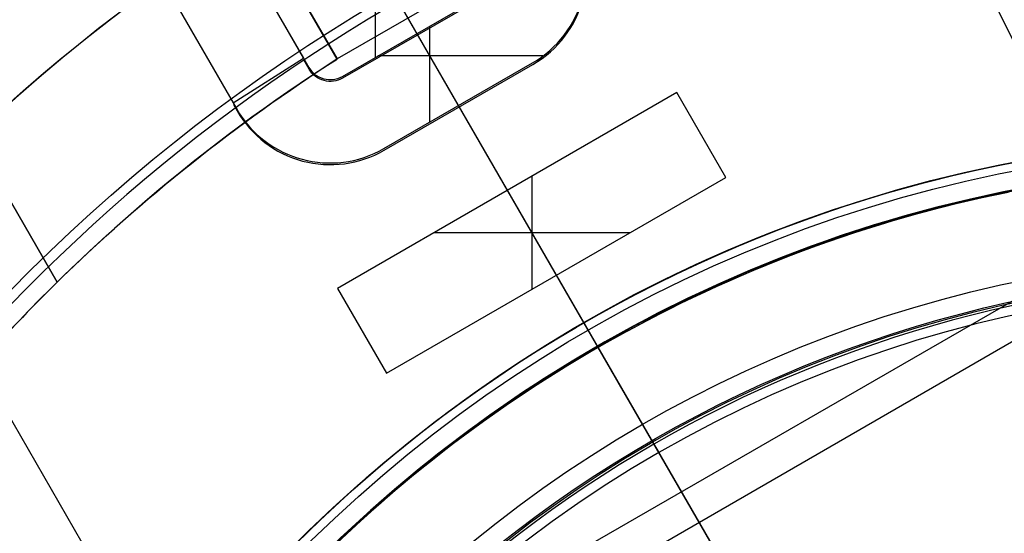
# Model space of a CAD drawing. Extents: x 12895 to 14339, y -6833 to -5581.
# Tile 26 of 79: x 13593 to 13611, y -6363 to -6353. Entities that reach past the tile are written whole.
import ezdxf

# ---------------------------------------------------------------- set-up
doc = ezdxf.new("R2010")
doc.units = 0
doc.layers.get('0').update_dxf_attribs({"linetype": 'CONTINUOUS'})
for name, color, linetype in [('BLANCO_METALICO', 7, 'CONTINUOUS'), ('COLOR', 7, 'CONTINUOUS'), ('LUZ', 7, 'CONTINUOUS')]:
    doc.layers.add(name, color=color, linetype=linetype)

msp = doc.modelspace()

# ---------------------------------------------------------------- linework, layer by layer
for p, q in [((13638.28033047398, -6343.12229264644, 105.1250029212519), (13572.55309235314, -6381.069931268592, 105.1250029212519)), ((13594.46217172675, -6343.122292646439, 105.1250029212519), (13607.31187316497, -6365.378628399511, 105.1250029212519)), ((13635.71649480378, -6345.351117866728, 51.12500292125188), (13575.76522944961, -6379.963997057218, 51.12500292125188)), ((13596.05704736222, -6345.884698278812, 51.12500292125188), (13607.3022854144, -6365.362021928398, 51.12500292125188)), ((13603.88284427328, -6359.439376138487, 108.2592404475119), (13603.88284427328, -6359.439376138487, 142.1804616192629)), ((13603.88284427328, -6359.439376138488, 108.2592404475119), (13607.31187316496, -6365.378628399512, 108.2592404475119)), ((13604.99828467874, -6361.371375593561, 144.2250029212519), (13609.74827657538, -6369.598602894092, 144.2250029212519))]:
    msp.add_line(p, q)
msp.add_lwpolyline([(13611.41805714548, -6356.589963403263), (13611.17827954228, -6356.638920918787), (13610.93899136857, -6356.690346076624), (13610.70021466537, -6356.74422920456), (13610.46197139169, -6356.80055762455), (13610.22428350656, -6356.859318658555), (13609.98717296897, -6356.920499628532), (13609.75066173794, -6356.984087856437), (13609.51477177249, -6357.050070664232), (13609.27952503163, -6357.118435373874), (13609.04494347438, -6357.189169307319), (13608.81104905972, -6357.262259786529), (13608.5778637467, -6357.337694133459), (13608.34540949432, -6357.41545967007), (13608.11370826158, -6357.495543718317), (13607.88278200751, -6357.577933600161), (13607.65265269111, -6357.662616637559), (13607.42334227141, -6357.749580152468), (13607.1948727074, -6357.838811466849), (13606.96726595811, -6357.930297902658), (13606.74054398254, -6358.024026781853), (13606.51472873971, -6358.119985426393), (13606.28984218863, -6358.218161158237), (13606.06590628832, -6358.318541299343), (13605.84294299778, -6358.421113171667), (13605.62097427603, -6358.52586409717), (13605.40002208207, -6358.632781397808), (13605.18010837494, -6358.74185239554), (13604.96125511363, -6358.853064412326), (13604.74348425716, -6358.966404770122), (13604.52681776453, -6359.081860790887), (13604.31127759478, -6359.199419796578), (13604.0968857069, -6359.319069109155), (13603.8836640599, -6359.440796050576), (13603.67163461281, -6359.564587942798), (13603.46081932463, -6359.69043210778), (13603.25124015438, -6359.81831586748), (13603.04291906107, -6359.948226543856), (13602.83587800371, -6360.080151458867), (13602.63013894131, -6360.214077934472), (13602.42572383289, -6360.349993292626), (13602.22265463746, -6360.487884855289), (13602.02095331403, -6360.627739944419), (13601.82064182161, -6360.769545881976), (13601.62174211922, -6360.913289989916), (13601.42427616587, -6361.058959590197), (13601.22826592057, -6361.20654200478), (13601.03373334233, -6361.35602455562), (13600.84070039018, -6361.507394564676), (13600.64918902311, -6361.660639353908), (13600.45922120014, -6361.815746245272), (13600.27081888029, -6361.972702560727), (13600.08400402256, -6362.131495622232), (13599.89879858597, -6362.292112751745), (13599.71522452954, -6362.454541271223), (13599.53330381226, -6362.618768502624), (13599.35305839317, -6362.784781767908), (13599.17451023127, -6362.952568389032)])
for centre, radius, start, end in [((13616.37125110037, -6381.069931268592, 89.37470231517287), 73.2424557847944, 29.99999999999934, 209.9999999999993), ((13616.37125110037, -6381.069931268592, 68.68735261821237), 73.2424557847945, 91.17126672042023, 191.5820307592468), ((13616.37125110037, -6381.069931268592, 46.50000292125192), 71.74245578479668, 52.49999999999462, 187.500000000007), ((13616.37125114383, -6381.06993131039, 88.63012703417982), 71.44457953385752, 30.00000004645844, 209.9999999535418), ((13616.37125110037, -6381.069931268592, 89.05580518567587), 71.21139006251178, 30.0000000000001, 210.0000000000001), ((13616.37125110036, -6381.069931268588, 88.1250029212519), 70.93945536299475, 74.99999999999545, 165.000000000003), ((13616.37125110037, -6381.069931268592, 67.93735261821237), 70.94245578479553, 93.83645893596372, 193.7167436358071), ((13616.37125110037, -6381.069931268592, 67.12500292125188), 53.58193971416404, 29.99999999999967, 209.9999999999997), ((13616.37125110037, -6381.069931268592, 65.62055118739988), 53.58193971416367, 29.99999999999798, 209.999999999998), ((13616.37125110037, -6381.069931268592, 67.12500292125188), 52.0912327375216, 29.99999999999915, 209.9999999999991), ((13616.37125110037, -6381.069931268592, 77.62500292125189), 52.09123273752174, 29.99999999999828, 209.9999999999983), ((13616.37125110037, -6381.069931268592, 62.12500292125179), 51.59084318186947, 88.45819037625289, 151.5418096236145), ((13616.37125110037, -6381.069931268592, 105.1250029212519), 43.81815874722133, 30.00000000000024, 210.0000000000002), ((13616.37125110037, -6381.069931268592, 52.53957701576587), 42.50584972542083, 30.00000000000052, 210.0000000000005), ((13616.37125110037, -6381.069931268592, 51.125002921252), 40.62840747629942, 98.0938641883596, 141.9061358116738), ((13616.37125110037, -6381.069931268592, 89.37470231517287), 73.24245578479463, 209.9999999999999, 29.99999999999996), ((13616.3712510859, -6381.069931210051, 88.63012703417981), 71.44457953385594, 210.0000000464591, 29.99999995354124), ((13616.37125110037, -6381.069931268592, 89.05580518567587), 71.21139006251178, 210.0000000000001, 30.0000000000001), ((13616.37125110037, -6381.069931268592, 67.12500292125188), 53.58193971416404, 209.9999999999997, 29.99999999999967), ((13616.37125110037, -6381.069931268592, 65.62055118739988), 53.58193971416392, 210.0000000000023, 30.00000000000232), ((13616.37125110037, -6381.069931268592, 67.12500292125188), 52.0912327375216, 209.9999999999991, 29.99999999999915), ((13616.37125110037, -6381.069931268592, 77.62500292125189), 52.09123273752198, 210.0000000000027, 30.00000000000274), ((13616.37125110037, -6381.069931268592, 108.2592404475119), 24.97681365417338, 29.99999999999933, 209.9999999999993), ((13616.37125110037, -6381.069931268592, 125.2198510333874), 24.97681365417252, 29.99999999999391, 209.9999999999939), ((13616.37125110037, -6381.069931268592, 144.2327851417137), 22.9244901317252, 29.99999999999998, 210), ((13616.37125110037, -6381.069931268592, 144.2250029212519), 22.74593284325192, 29.99999999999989, 209.9999999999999), ((13616.37125110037, -6381.069931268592, 105.1250029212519), 43.81815874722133, 210.0000000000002, 30.00000000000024), ((13616.37125110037, -6381.069931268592, 52.53957701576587), 42.50584972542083, 210.0000000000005, 30.00000000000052)]:
    msp.add_arc(centre, radius, start, end)
at = {"extrusion": (0, 0, -1)}
for centre, radius, start, end in [((-13616.37125110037, -6381.069931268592, -89.37470231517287), 70.9424557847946, 330.0000000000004, 150.0000000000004), ((-13616.37125110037, -6381.069931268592, -46.50000292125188), 70.9424557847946, 330.0000000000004, 150.0000000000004), ((-13616.37125110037, -6381.069931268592, -88.12500292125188), 52.09123273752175, 330.0000000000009, 150.0000000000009), ((-13616.37125110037, -6381.069931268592, -62.12500292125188), 47.03455676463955, 330.0000000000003, 150.0000000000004), ((-13616.37125110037, -6381.069931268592, -89.37470231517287), 70.94245578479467, 150.0000000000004, 330.0000000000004), ((-13616.37125110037, -6381.069931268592, -46.50000292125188), 70.94245578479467, 150.0000000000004, 330.0000000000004), ((-13616.37125110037, -6381.069931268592, -88.12500292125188), 52.09123273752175, 150.0000000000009, 330.0000000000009), ((-13616.37125110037, -6381.069931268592, -62.12500292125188), 47.03455676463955, 149.9999999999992, 329.9999999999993), ((-13616.37125110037, -6381.069931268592, -51.12500292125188), 18.13793137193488, 329.9999999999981, 149.9999999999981), ((-13616.37125110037, -6381.069931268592, -43.50000292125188), 18.13793137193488, 329.9999999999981, 149.9999999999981), ((-13616.37125110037, -6381.069931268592, -108.2592404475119), 18.11875587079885, 329.9999999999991, 149.9999999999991)]:
    msp.add_arc(centre, radius, start, end, dxfattribs=at)
at = {"extrusion": (0.8660254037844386, 0.5000000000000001, 0)}
msp.add_arc((-12311.42979922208, 142.1804616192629, 8601.58844517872), 2.05232352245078, 0, 94.99118667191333, dxfattribs=at)
at = {"layer": 'BLANCO_METALICO'}
for p, q in [((13593.95098690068, -6358.236962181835, 188.89707835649), (13574.01918372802, -6323.714556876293, 188.89707835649)), ((13593.95102518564, -6358.236940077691, 187.6470783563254), (13574.01922472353, -6323.714533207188, 187.6470783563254)), ((13574.01922472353, -6323.714533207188, 190.1470783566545), (13593.95102518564, -6358.236940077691, 190.1470783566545)), ((13599.08953627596, -6354.137579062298, 187.6470783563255), (13591.48192639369, -6340.96081222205, 187.6470783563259)), ((13591.48209286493, -6340.961100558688, 189.1470783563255), (13599.08951698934, -6354.1375456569, 189.1470783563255)), ((13591.48306246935, -6340.96065334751, 189.5863703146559), (13599.0909222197, -6354.136689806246, 190.6470783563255)), ((13599.79409849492, -6354.106865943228, 184.6470783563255), (13599.79409849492, -6350.469558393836, 184.6470783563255)), ((13601.68614956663, -6352.638335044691, 190.6470783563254), (13599.0909222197, -6354.136689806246, 190.6470783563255)), ((13598.13477312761, -6353.533631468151, 184.647209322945), (13598.13477312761, -6353.533631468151, 185.7756591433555)), ((13600.78767510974, -6353.533224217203, 185.7755164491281), (13600.78767510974, -6355.299916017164, 185.7758201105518)), ((13596.47888987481, -6353.725557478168, 184.6477200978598), (13596.47888987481, -6353.725557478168, 185.7762469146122)), ((13589.1249426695, -6353.878409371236, 184.6470783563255), (13597.03115659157, -6367.569931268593, 184.6470783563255)), ((13597.18010619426, -6354.94009984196, 185.775648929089), (13598.47320957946, -6354.119820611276, 185.775547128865)), ((13598.47320957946, -6354.119820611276, 185.775547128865), (13598.47320957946, -6354.119820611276, 184.6470783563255)), ((13599.08953627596, -6354.137579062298, 187.6470783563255), (13599.0909222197, -6354.136689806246, 190.6470783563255)), ((13602.87201352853, -6354.081209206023, 185.7756738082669), (13599.83853723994, -6354.081209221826, 185.7755818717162)), ((13596.83131620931, -6354.335977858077, 184.6471736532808), (13596.83131620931, -6354.335977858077, 185.7757223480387)), ((13598.57282227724, -6354.292354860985, 184.6471207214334), (13598.57282227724, -6354.292354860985, 185.775579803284)), ((13602.68051372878, -6354.20708513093, 184.6474001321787), (13602.68051372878, -6354.20708513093, 185.775689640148)), ((13599.18753370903, -6354.457066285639, 184.6472020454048), (13599.18753370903, -6354.457066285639, 185.775626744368)), ((13605.33421517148, -6354.753430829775, 184.6470783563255), (13599.09883227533, -6358.353430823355, 184.6470783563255)), ((13605.33421517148, -6354.753430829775, 185.775863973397), (13599.09883227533, -6358.353430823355, 185.776293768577)), ((13606.23421517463, -6356.312276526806, 184.6470783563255), (13605.33421517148, -6354.753430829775, 184.6470783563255)), ((13605.33421517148, -6354.753430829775, 184.6470783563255), (13605.33421517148, -6354.753430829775, 185.775863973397)), ((13606.23421517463, -6356.312276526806, 185.7761591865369), (13605.33421517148, -6354.753430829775, 185.775863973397)), ((13597.18010619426, -6354.94009984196, 184.6470783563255), (13597.18010619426, -6354.94009984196, 185.775648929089)), ((13597.2478034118, -6355.057354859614, 184.6471065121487), (13597.2478034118, -6355.057354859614, 185.775671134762)), ((13605.78152698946, -6355.528197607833, 184.6470783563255), (13605.78143441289, -6355.528037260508, 185.776010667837)), ((13599.95253371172, -6355.782085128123, 184.6474497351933), (13599.95253371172, -6355.782085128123, 185.775877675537)), ((13599.99883227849, -6359.912276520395, 184.6470783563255), (13606.23421517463, -6356.312276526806, 184.6470783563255)), ((13599.99883227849, -6359.912276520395, 185.776588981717), (13606.23421517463, -6356.312276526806, 185.7761591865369)), ((13602.66652372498, -6356.29362320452, 185.7760478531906), (13602.66652372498, -6358.372084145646, 185.7764051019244)), ((13606.23421517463, -6356.312276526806, 185.7761591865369), (13606.23421517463, -6356.312276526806, 184.6470783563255)), ((13602.21821839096, -6356.552452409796, 184.6470783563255), (13602.21827675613, -6356.552418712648, 185.7760787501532)), ((13604.466523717, -6357.332853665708, 185.7762810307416), (13600.86652373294, -6357.332853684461, 185.7761719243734)), ((13603.11821837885, -6358.111298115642, 184.6470783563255), (13603.11827675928, -6358.111264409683, 185.7763739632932)), ((13593.95102518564, -6358.236940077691, 190.1470783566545), (13593.95102518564, -6358.236940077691, 187.6470783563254)), ((13599.09883227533, -6358.353430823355, 184.6470783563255), (13599.99883227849, -6359.912276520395, 184.6470783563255)), ((13599.09883227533, -6358.353430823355, 185.776293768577), (13599.09883227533, -6358.353430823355, 184.6470783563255)), ((13599.09883227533, -6358.353430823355, 185.776293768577), (13599.99883227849, -6359.912276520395, 185.776588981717)), ((13599.54614412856, -6359.12819766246, 184.6470783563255), (13599.54605151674, -6359.12803725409, 185.7764404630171)), ((13592.51230733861, -6359.744744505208, 190.6470783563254), (13596.2550494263, -6366.225773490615, 190.6470783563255)), ((13592.51266964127, -6359.74426021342, 187.6470783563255), (13596.50678739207, -6366.661764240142, 187.6470783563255)), ((13599.99883227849, -6359.912276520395, 185.776588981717), (13599.99883227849, -6359.912276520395, 184.6470783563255))]:
    msp.add_line(p, q, dxfattribs=at)
for points in [[(13603.34056834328, -6351.39033330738), (13602.99047247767, -6350.783949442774), (13602.28024388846, -6349.553797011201, 0.4142046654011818), (13599.57551328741, -6348.829065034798), (13596.84753337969, -6350.404065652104, 0.414170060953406), (13596.12280334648, -6353.108797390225), (13597.18010619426, -6354.94009984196)], [(13601.9823064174, -6352.097754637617), (13600.95522504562, -6350.318797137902, 0.4125475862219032), (13600.34051356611, -6350.154085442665), (13597.61253359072, -6351.729085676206, 0.4142106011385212), (13597.44782220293, -6352.34379734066), (13598.47320957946, -6354.119820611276)], [(13597.18010619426, -6354.94009984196), (13597.2478034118, -6355.057354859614, 0.4142135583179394), (13599.95253371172, -6355.782085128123), (13602.68051372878, -6354.20708513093, 0.4142135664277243), (13603.40524402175, -6351.502354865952), (13603.34056834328, -6351.39033330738)], [(13598.47320957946, -6354.119820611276), (13598.57282227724, -6354.292354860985, 0.4142135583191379), (13599.18753370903, -6354.457066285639), (13601.91551372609, -6352.882066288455, 0.4142135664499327), (13602.08022515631, -6352.267354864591), (13601.9823064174, -6352.097754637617)]]:
    msp.add_lwpolyline(points, format="xyb", dxfattribs=at)
at = {"layer": 'BLANCO_METALICO', "extrusion": (-3.030732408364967e-05, 0.0001718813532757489, 0.9999999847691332)}
msp.add_lwpolyline([(13597.18573031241, -6354.971866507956), (13597.25342753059, -6355.089121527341, 0.4142135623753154), (13599.95815783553, -6355.813851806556), (13602.68613784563, -6354.238851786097, 0.4142135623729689), (13603.41086812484, -6351.534121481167), (13603.34619244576, -6351.42209992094)], format="xyb", dxfattribs=at)
at = {"layer": 'BLANCO_METALICO', "extrusion": (-3.030729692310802e-05, 0.0001718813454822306, 0.9999999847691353)}
msp.add_lwpolyline([(13601.98793051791, -6352.129521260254), (13602.08584925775, -6352.299121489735, -0.4142135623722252), (13601.92113783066, -6352.913832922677), (13599.19315782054, -6354.488832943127, -0.4142135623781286), (13598.57844638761, -6354.324121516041), (13598.4788336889, -6354.151587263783)], format="xyb", dxfattribs=at)
at = {"layer": 'BLANCO_METALICO'}
for points in [[(13598.47320957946, -6354.119820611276, 185.775547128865), (13597.44239993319, -6352.334130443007, 185.7775576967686)], [(13596.10193275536, -6353.071719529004, 185.7774111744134), (13597.18010619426, -6354.94009984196, 185.775648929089)]]:
    msp.add_polyline3d(points, dxfattribs=at)
at = {"layer": 'BLANCO_METALICO', "extrusion": (0, 0, -1)}
for centre, radius, start, end in [((-13616.37098787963, -6381.069931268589, -171.6470783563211), 99.09999999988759, 359.9999999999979, 180.0000000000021), ((-13616.37098787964, -6381.069931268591, -170.0309014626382), 98.69999999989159, 359.9999999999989, 180.0000000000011), ((-13616.37098787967, -6381.069931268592, -167.2309014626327), 98.19999999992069, 359.9999999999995, 180.0000000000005), ((-13616.37098787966, -6381.069931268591, -168.0309014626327), 98.1999999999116, 359.9999999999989, 180.0000000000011), ((-13616.37098787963, -6381.069931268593, -171.6470783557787), 99.49999999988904, 0, 180), ((-13616.37098787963, -6381.069931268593, -170.8389899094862), 99.49999999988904, 0, 180), ((-13616.37098787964, -6381.069931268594, -169.280901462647), 99.49999999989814, 5.237206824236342e-13, 179.9999999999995), ((-13616.37098787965, -6381.069931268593, -168.5309014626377), 98.69999999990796, 0, 180), ((-13616.37098787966, -6381.069931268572, -169.0830982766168), 25.50000000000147, 351.0935182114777, 171.0935182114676), ((-13616.37098787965, -6381.069931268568, -166.2286860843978), 25.49999999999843, 351.0935182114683, 171.0935182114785), ((-13616.37098310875, -6381.069931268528, -187.6470783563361), 31.99999999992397, 45.52293621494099, 57.31328322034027), ((-13616.37098310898, -6381.069931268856, -187.6470783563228), 32.00000000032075, 45.52293621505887, 57.31328322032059), ((-13616.37098787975, -6381.069931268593, -190.6470783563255), 25.00000000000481, 36.42473509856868, 176.5601872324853), ((-13616.37125110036, -6381.069931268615, -195.4778029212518), 25.34165085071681, 183.3702063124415, 176.6297936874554), ((-13616.37098787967, -6381.069931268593, -167.2309014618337), 25.4999999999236, 0, 180), ((-13616.37098787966, -6381.069931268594, -167.7309014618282), 24.99999999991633, 2.084408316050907e-12, 179.9999999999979), ((-13616.37098787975, -6381.069931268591, -184.6470783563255), 22.99999999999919, 35.94132989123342, 176.2606647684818), ((-13616.37125110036, -6381.069931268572, -195.4778029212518), 23.341650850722, 188.5982545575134, 171.4017454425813), ((-13616.37125110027, -6381.069931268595, -199.6250029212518), 22.97027201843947, 188.7643461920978, 171.2356538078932)]:
    msp.add_arc(centre, radius, start, end, dxfattribs=at)
at = {"layer": 'BLANCO_METALICO'}
for centre, radius, start, end in [((13616.37098787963, -6381.069931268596, 170.030901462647), 99.49999999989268, 1.571162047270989e-12, 179.9999999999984), ((13616.37098787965, -6381.069931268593, 168.5309014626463), 99.49999999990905, 0, 180), ((13616.37098787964, -6381.069931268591, 171.64707835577), 98.69999999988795, 359.9999999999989, 180.0000000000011), ((13616.37098787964, -6381.069931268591, 170.8389899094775), 98.69999999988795, 359.9999999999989, 180.0000000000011), ((13616.3703272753, -6381.071405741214, 190.6470783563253), 32.00091448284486, 18.21188364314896, 101.7885855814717), ((13616.37098310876, -6381.069931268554, 190.6470783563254), 31.99999999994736, 122.6837683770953, 138.2092517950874), ((13616.37098787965, -6381.069931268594, 168.0309014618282), 24.99999999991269, 2.08440831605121e-12, 179.9999999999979), ((13616.3712510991, -6381.069931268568, 199.6250029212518), 25.00000000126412, 3.439812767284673, 356.5601872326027), ((13616.3401354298, -6381.040497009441, 190.1470783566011), 31.95738516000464, 134.4745744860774, 138.2117410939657)]:
    msp.add_arc(centre, radius, start, end, dxfattribs=at)
at = {"layer": 'COLOR', "extrusion": (0, 0, -1)}
for centre, radius, start, end in [((-13616.37125823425, -6381.069948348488, 10.54089386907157), 152.392098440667, 333.381578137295, 153.381578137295), ((-13616.37125823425, -6381.06994834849, -32.97295255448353), 75.00000000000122, 63.38157813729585, 243.3815781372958), ((-13616.37125823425, -6381.069948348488, -18.68835025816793), 83.81579491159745, 333.3815781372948, 153.3815781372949), ((-13616.37125823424, -6381.069948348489, -43.50000292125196), 72.9999999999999, 63.38157813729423, 243.3815781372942), ((-13616.37125823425, -6381.06994834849, -33.3991820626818), 73.00000000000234, 63.3815781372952, 243.3815781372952), ((-13616.37125823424, -6381.069948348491, -43.50000292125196), 73.00000000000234, 63.3815781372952, 243.3815781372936), ((-13616.37125823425, -6381.06994834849, -43.50000292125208), 75.00000000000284, 63.38157813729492, 243.3815781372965), ((-13616.37125823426, -6381.06994834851, -26.2000005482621), 61.09154780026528, 333.3815781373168, 153.3815781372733), ((-13616.37125823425, -6381.069948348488, 10.54089386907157), 152.3920984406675, 153.3815781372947, 333.3815781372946), ((-13616.37936058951, -6381.065905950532, -28.2000005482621), 59.50000000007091, 333.381578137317, 153.3815781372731), ((-13616.37936058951, -6381.065905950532, -26.2000005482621), 59.50000000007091, 333.381578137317, 153.3815781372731), ((-13616.37125823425, -6381.06994834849, -32.97295255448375), 74.9999999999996, 243.3815781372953, 63.38157813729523), ((-13616.37125823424, -6381.069948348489, -43.50000292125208), 75.00000000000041, 243.3815781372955, 63.38157813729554), ((-13616.37125823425, -6381.06994834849, -33.39918206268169), 72.99999999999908, 243.3815781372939, 63.38157813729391), ((-13616.37125823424, -6381.06994834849, -43.50000292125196), 73.00000000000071, 243.3815781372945, 63.38157813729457), ((-13616.37125823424, -6381.06994834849, -43.50000292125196), 73.00000000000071, 243.3815781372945, 63.38157813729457), ((-13616.3793605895, -6381.065905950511, -27.2000005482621), 59.5000000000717, 333.381578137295, 153.381578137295), ((-13616.3793605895, -6381.065905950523, -38.60000054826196), 35.0000000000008, 333.3815781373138, 153.3815781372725), ((-13616.37125823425, -6381.069948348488, -18.68835025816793), 83.81579491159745, 153.3815781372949, 333.3815781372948), ((-13616.3793605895, -6381.065905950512, -38.60000054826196), 32.50000000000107, 336.0269384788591, 90.73621779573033), ((-13616.37125823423, -6381.06994834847, -26.2000005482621), 61.09154780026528, 153.381578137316, 333.3815781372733), ((-13616.37936058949, -6381.065905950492, -28.2000005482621), 59.50000000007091, 153.3815781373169, 333.381578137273), ((-13616.3793605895, -6381.065905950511, -27.2000005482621), 59.50000000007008, 153.3815781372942, 333.3815781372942)]:
    msp.add_arc(centre, radius, start, end, dxfattribs=at)
at = {"layer": 'COLOR'}
for centre, radius, start, end in [((13616.37125823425, -6381.06994834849, -35.79999945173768), 153, 26.61842186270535, 206.618421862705), ((13616.37125823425, -6381.069948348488, -11.46081713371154), 152.9999999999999, 26.61842186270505, 206.6184218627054), ((13616.37125823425, -6381.069948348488, -23.63040829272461), 153.0000000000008, 26.61842186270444, 206.6184218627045), ((13616.37125823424, -6381.069948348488, -10.90949982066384), 152.8342956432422, 26.6184218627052, 206.6184218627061), ((13616.37125823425, -6381.06994834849, -35.79999945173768), 150, 26.61842186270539, 206.618421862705), ((13616.37125823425, -6381.069948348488, -11.46081713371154), 153, 206.6184218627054, 26.61842186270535), ((13616.37125823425, -6381.069948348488, -35.79999945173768), 153, 206.6184218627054, 26.61842186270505), ((13616.37125823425, -6381.069948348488, -23.63040829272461), 153.0000000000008, 206.618421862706, 26.61842186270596), ((13616.37125823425, -6381.069948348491, -10.90949982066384), 152.834295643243, 206.6184218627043, 26.61842186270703), ((13616.37125823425, -6381.069948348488, -35.79999945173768), 150, 206.6184218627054, 26.61842186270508), ((13616.37936058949, -6381.0659059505, 30.300000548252), 34.99999999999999, 26.61842186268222, 206.6184218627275), ((13616.3793605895, -6381.065905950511, 34.45000054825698), 35.0000000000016, 26.61842186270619, 206.6184218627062), ((13616.37936058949, -6381.065905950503, 28.20000054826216), 32.31846732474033, 98.78020844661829, 194.4566352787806), ((13616.37936058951, -6381.065905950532, 26.2000005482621), 59.50000000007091, 206.6184218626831, 26.61842186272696)]:
    msp.add_arc(centre, radius, start, end, dxfattribs=at)
at = {"layer": 'LUZ'}
for p, q in [((13555.68464064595, -6242.528629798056, -31.04999945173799), (13691.15743237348, -6512.537018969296, -31.04999945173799)), ((13555.68464064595, -6242.528629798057, -32.54999945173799), (13691.15743237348, -6512.537018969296, -32.54999945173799))]:
    msp.add_line(p, q, dxfattribs=at)

doc.saveas('drawing.dxf')
